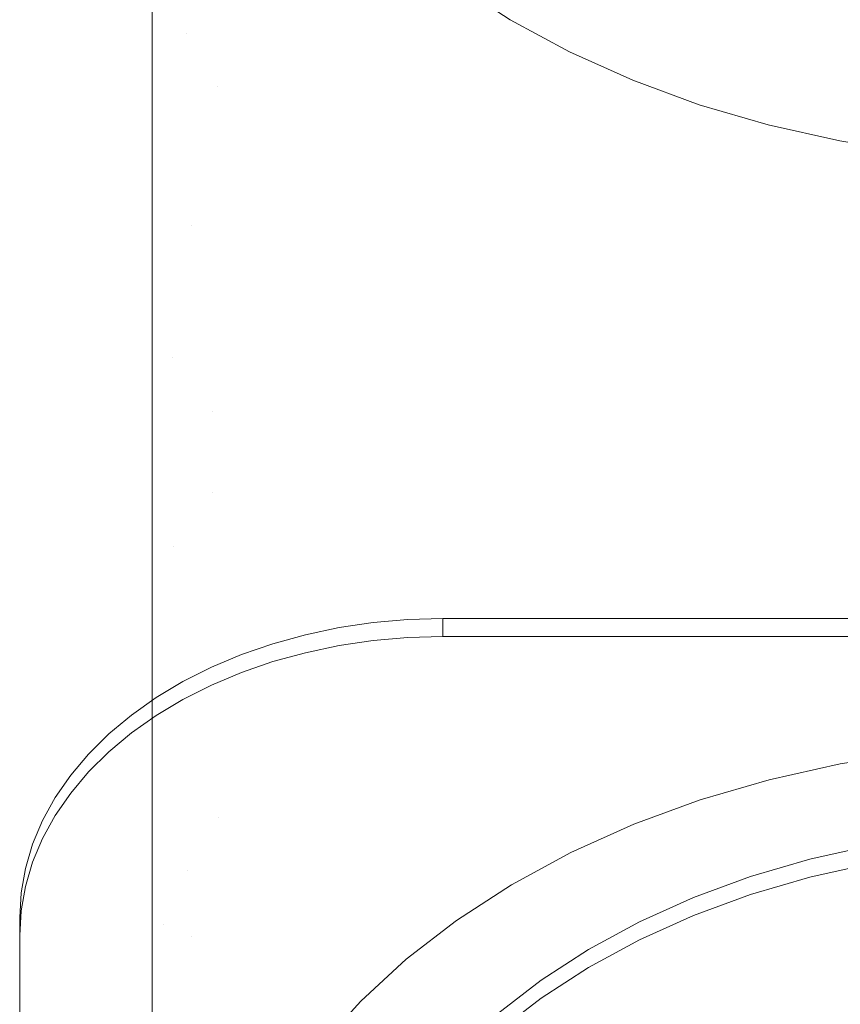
# Model space of a CAD drawing. Header units: millimetres. Extents: x -128 to 128, y -195 to 178.
# Tile 3 of 9: x -123 to -26, y -65 to 51. Entities that reach past the tile are written whole.
import ezdxf

# ---------------------------------------------------------------- set-up
doc = ezdxf.new("R2010")
doc.units = ezdxf.units.MM
doc.header["$LTSCALE"] = 12.7
doc.layers.add('Lighting-LED', color=7, linetype='Continuous', lineweight=5)

# ---------------------------------------------------------------- blocks, each defined once
blk = doc.blocks.new('Group-2-1')
at = {"layer": 'Lighting-LED', "color": 7, "linetype": 'Continuous', "lineweight": 5, "transparency": 33554687}
for points, invisible_edges in [([(0, 105.86, -144.32), (-65.16, 50.94, -89.41), (-58.15, 47.14, -85.6)], 9), ([(0, 105.86, -144.32), (-58.15, 47.14, -85.6), (-50.69, 43.78, -82.24)], 9), ([(0, 105.86, -144.32), (-50.69, 43.78, -82.24), (-42.84, 40.89, -79.35)], 9), ([(0, 105.86, -144.32), (-42.84, 40.89, -79.35), (-34.67, 38.5, -76.96)], 9), ([(0, 105.86, -144.32), (-34.67, 38.5, -76.96), (-26.24, 36.62, -75.08)], 9), ([(0, 105.86, -144.32), (-26.24, 36.62, -75.08), (-17.6, 35.26, -73.73)], 9), ([(-107.47, -45.75, -223.62), (-107.47, 93.22, -183.76), (-107.47, 93.25, -185.2)], 9), ([(-107.47, 93.25, -185.2), (-107.47, 93.05, -189.16), (-107.47, 92.81, -191.13), (-107.47, -45.75, -223.62)], 12), ([(-107.47, 93.2, -182.31), (-107.47, 93.22, -183.76), (-107.47, -45.75, -223.62)], 10), ([(-107.47, 92.98, -179.7), (-107.47, 93.2, -182.31), (-107.47, -45.75, -223.62)], 10), ([(-107.47, 92.63, -177.28), (-107.47, 92.98, -179.7), (-107.47, -45.75, -223.62)], 10), ([(-107.47, -45.75, -223.62), (-107.47, 92.81, -191.13), (-107.47, 92.52, -193.48), (-107.47, 91.28, -199.63)], 9), ([(-107.47, 91.51, -172.96), (-107.47, 92.13, -175.04), (-107.47, 92.63, -177.28), (-107.47, -45.75, -223.62)], 12), ([(-107.47, -45.75, -223.62), (-107.47, 91.24, -172.24), (-107.47, 91.51, -172.96)], 9), ([(-107.47, -45.75, -223.62), (-107.47, 91.28, -199.63), (-107.47, 91.16, -200.22), (-107.47, 89.27, -206.84)], 9), ([(-107.47, 90.87, -171.27), (-107.47, 91.24, -172.24), (-107.47, -45.75, -223.62)], 10), ([(-107.47, 90.11, -169.63), (-107.47, 90.87, -171.27), (-107.47, -45.75, -223.62)], 10), ([(-107.47, 89.26, -168.11), (-107.47, 90.11, -169.63), (-107.47, -45.75, -223.62)], 10), ([(-107.47, 89.27, -206.84), (-107.47, 86.69, -214.04), (-107.47, -45.75, -223.62)], 10), ([(-107.47, -45.75, -223.62), (-107.47, 87.3, -165.37), (-107.47, 88.33, -166.69), (-107.47, 89.26, -168.11)], 9), ([(-107.47, -45.75, -223.62), (-107.47, 86.1, -164.08), (-107.47, 86.97, -164.99), (-107.47, 87.3, -165.37)], 9), ([(-95.26, 81.34, -119.8), (-97.92, 87.3, -125.77), (-106.34, 55.78, -154.1), (-103.46, 49.3, -147.62)], 14), ([(-107.47, 86.69, -214.04), (-107.47, 83.34, -221.84), (-107.47, -45.75, -223.62)], 10), ([(-107.47, 84.47, -162.6), (-107.47, 85.77, -163.74), (-107.47, 86.1, -164.08), (-107.47, -45.75, -223.62)], 12), ([(-107.47, -45.75, -223.62), (-107.47, 83.08, -161.57), (-107.47, 84.47, -162.6)], 9), ([(-76.37, 79.52, -299.38), (-68.15, 83.98, -303.84), (-68.13, 53.4, -334.37), (-76.35, 48.94, -329.91)], 15), ([(-107.47, 83.34, -221.84), (-107.47, 83.03, -222.47), (-107.47, -45.75, -223.62)], 10), ([(-107.47, -45.75, -223.62), (-107.47, 81.59, -160.63), (-107.47, 83.08, -161.57)], 9), ([(-107.47, -45.75, -223.62), (-107.47, 83.03, -222.47), (-107.47, 78.91, -230.68), (-107.47, 76.28, -235.16)], 9), ([(-107.47, 81.14, -160.38), (-107.47, 81.59, -160.63), (-107.47, -45.75, -223.62)], 10), ([(-107.47, -45.75, -223.62), (-107.47, 77.94, -158.94), (-107.47, 79.44, -159.54), (-107.47, 81.14, -160.38)], 9), ([(-91.88, 75.56, -114.03), (-95.26, 81.34, -119.8), (-103.46, 49.3, -147.62), (-99.78, 43.03, -141.35)], 14), ([(-84.01, 74.57, -294.42), (-76.37, 79.52, -299.38), (-76.35, 48.94, -329.91), (-83.99, 43.99, -324.96)], 15), ([(-107.47, 77.54, -158.78), (-107.47, 77.94, -158.94), (-107.47, -45.75, -223.62)], 10), ([(-107.47, 72.65, -157.51), (-107.47, 75.26, -158.08), (-107.47, 77.54, -158.78), (-107.47, -45.75, -223.62)], 12), ([(-107.47, -45.75, -223.62), (-107.47, 76.28, -235.16), (-107.47, 71.57, -243.19), (-107.47, 63.04, -255.66)], 9), ([(-87.8, 70.02, -108.48), (-91.88, 75.56, -114.03), (-99.78, 43.03, -141.35), (-95.35, 37, -135.33)], 14), ([(-91.02, 69.16, -289.02), (-84.01, 74.57, -294.42), (-83.99, 43.99, -324.96), (-90.99, 38.59, -319.56)], 15), ([(-107.47, -45.75, -223.62), (-107.47, 69.72, -157.12), (-107.47, 72.65, -157.51)], 9), ([(-83.04, 64.74, -103.2), (-87.8, 70.02, -108.48), (-95.35, 37, -135.33), (-90.18, 31.28, -129.6)], 14), ([(-107.47, -45.75, -223.62), (-107.47, 66.44, -156.94), (-107.47, 69.72, -157.12)], 9), ([(-97.33, 63.35, -283.21), (-91.02, 69.16, -289.02), (-90.99, 38.59, -319.56), (-97.29, 32.78, -313.75)], 15), ([(-107.47, 61.96, -157.06), (-107.47, 66.3, -156.93), (-107.47, 66.44, -156.94), (-107.47, -45.75, -223.62)], 12), ([(-30.74, 65.73, -346.7), (-20.62, 67.31, -348.29), (-20.11, 34.76, -376.7), (-29.97, 33.21, -375.15)], 15), ([(-40.62, 63.53, -344.5), (-30.74, 65.73, -346.7), (-29.97, 33.21, -375.15), (-39.6, 31.06, -373)], 15), ([(-77.66, 59.78, -98.24), (-83.04, 64.74, -103.2), (-90.18, 31.28, -129.6), (-84.34, 25.89, -124.21)], 14), ([(-107.47, 63.04, -255.66), (-107.47, 54.65, -266.4), (-107.47, -45.75, -223.62)], 10), ([(-102.9, 57.17, -277.02), (-97.33, 63.35, -283.21), (-97.29, 32.78, -313.75), (-102.86, 26.6, -307.57)], 15), ([(-50.2, 60.72, -341.69), (-40.62, 63.53, -344.5), (-39.6, 31.06, -373), (-48.94, 28.33, -370.27)], 15), ([(-107.47, -45.75, -223.62), (-107.47, 59.03, -157.35), (-107.47, 61.96, -157.06)], 9), ([(-59.39, 57.34, -338.31), (-50.2, 60.72, -341.69), (-48.94, 28.33, -370.27), (-57.9, 25.03, -366.97)], 15), ([(-71.68, 55.17, -93.63), (-77.66, 59.78, -98.24), (-84.34, 25.89, -124.21), (-77.85, 20.88, -119.2)], 14), ([(-107.47, 58.39, -157.42), (-107.47, 59.03, -157.35), (-107.47, -45.75, -223.62)], 10), ([(-107.47, -45.75, -223.62), (-107.47, 50.49, -158.96), (-107.47, 52.51, -158.44), (-107.47, 58.39, -157.42)], 9), ([(-102.9, 57.17, -277.02), (-107.47, 50.93, -270.79), (-107.47, 53.48, -267.89)], 9), ([(-102.9, 57.17, -277.02), (-102.86, 26.6, -307.57), (-107.47, 31.41, -291.43)], 11), ([(-107.47, 31.41, -291.43), (-107.47, 42.94, -279.84), (-102.9, 57.17, -277.02)], 10), ([(-107.47, 42.94, -279.84), (-107.47, 50.93, -270.79), (-102.9, 57.17, -277.02)], 10), ([(-68.13, 53.4, -334.37), (-59.39, 57.34, -338.31), (-57.9, 25.03, -366.97), (-66.42, 21.19, -363.13)], 15), ([(-103.46, 49.3, -147.62), (-106.34, 55.78, -154.1), (-107.47, 50.49, -158.96)], 11), ([(-107.47, 52.51, -158.44), (-107.47, 50.49, -158.96), (-106.34, 55.78, -154.1)], 10), ([(-65.16, 50.94, -89.41), (-71.68, 55.17, -93.63), (-77.85, 20.88, -119.2), (-70.77, 16.29, -114.61)], 14), ([(-107.47, -45.75, -223.62), (-107.47, 54.65, -266.4), (-107.47, 53.48, -267.89)], 9), ([(-107.47, 53.48, -267.89), (-107.47, 50.93, -270.79), (-107.47, -51.07, -229.9), (-107.47, -45.75, -223.62)], 10), ([(-76.35, 48.94, -329.91), (-68.13, 53.4, -334.37), (-66.42, 21.19, -363.13), (-74.43, 16.84, -358.78)], 15), ([(-107.47, 50.93, -270.79), (-107.47, -90.64, -300.09), (-107.47, -90.13, -297.86), (-107.47, -88.08, -291.11)], 9), ([(-107.47, 50.93, -270.79), (-107.47, -74.59, -262.48), (-107.47, -66.06, -249.18), (-107.47, -56.42, -236.22)], 9), ([(-107.47, 50.93, -270.79), (-107.47, -82.39, -277.25), (-107.47, -81.79, -275.89), (-107.47, -77.4, -267.39)], 9), ([(-107.47, -88.08, -291.11), (-107.47, -85.32, -283.8), (-107.47, 50.93, -270.79)], 10), ([(-107.47, 50.93, -270.79), (-107.47, -92.39, -310.09), (-107.47, -91.94, -306.36)], 9), ([(-107.47, 50.93, -270.79), (-107.47, -92.62, -316), (-107.47, -92.64, -314.07), (-107.47, -92.43, -310.38)], 9), ([(-107.47, 50.93, -270.79), (-107.47, -91.94, -322.94), (-107.47, -92.33, -320.58)], 9), ([(-107.47, 50.93, -270.79), (-107.47, -90.64, -327.53), (-107.47, -90.8, -327.14), (-107.47, -91.43, -325.12)], 9), ([(-107.47, 50.93, -270.79), (-107.47, -53.71, -233.02), (-107.47, -51.07, -229.9)], 9), ([(-107.47, 50.93, -270.79), (-107.47, -76.36, -265.58), (-107.47, -74.59, -262.48)], 9), ([(-107.47, -85.32, -283.8), (-107.47, -82.39, -277.25), (-107.47, 50.93, -270.79)], 10), ([(-107.47, -92.43, -310.38), (-107.47, -92.39, -310.09), (-107.47, 50.93, -270.79)], 10), ([(-107.47, -91.43, -325.12), (-107.47, -91.94, -322.94), (-107.47, 50.93, -270.79)], 10), ([(-107.47, -77.4, -267.39), (-107.47, -76.36, -265.58), (-107.47, 50.93, -270.79)], 10), ([(-107.47, -92.33, -320.58), (-107.47, -92.6, -317.48), (-107.47, -92.62, -316), (-107.47, 50.93, -270.79)], 12), ([(-107.47, -91.94, -306.36), (-107.47, -91.54, -304.06), (-107.47, -90.64, -300.09), (-107.47, 50.93, -270.79)], 12), ([(-107.47, -56.42, -236.22), (-107.47, -53.71, -233.02), (-107.47, 50.93, -270.79)], 10), ([(-107.47, -90.64, -327.53), (-107.47, 50.93, -270.79), (-107.47, 42.94, -279.84), (-107.47, 31.41, -291.43)], 9), ([(-107.47, 50.49, -158.96), (-107.47, 45.41, -160.27), (-103.46, 49.3, -147.62)], 10), ([(-107.47, 36.25, -163.44), (-107.47, 45.41, -160.27), (-107.47, 50.49, -158.96), (-107.47, -45.75, -223.62)], 12), ([(-58.15, 47.14, -85.6), (-65.16, 50.94, -89.41), (-70.77, 16.29, -114.61), (-63.15, 12.16, -110.48)], 14), ([(-103.46, 49.3, -147.62), (-107.47, 45.41, -160.27), (-107.47, 36.25, -163.44)], 9), ([(-107.47, 36.25, -163.44), (-107.47, 31.03, -165.62), (-103.46, 49.3, -147.62)], 10), ([(-99.78, 43.03, -141.35), (-103.46, 49.3, -147.62), (-107.47, 27.49, -167.36)], 11), ([(-107.47, 31.03, -165.62), (-107.47, 27.49, -167.36), (-103.46, 49.3, -147.62)], 10), ([(-83.99, 43.99, -324.96), (-76.35, 48.94, -329.91), (-74.43, 16.84, -358.78), (-81.88, 12.02, -353.96)], 15), ([(-50.69, 43.78, -82.24), (-58.15, 47.14, -85.6), (-63.15, 12.16, -110.48), (-55.05, 8.51, -106.83)], 14), ([(-90.99, 38.59, -319.56), (-83.99, 43.99, -324.96), (-81.88, 12.02, -353.96), (-88.71, 6.75, -348.69)], 15), ([(-42.84, 40.89, -79.35), (-50.69, 43.78, -82.24), (-55.05, 8.51, -106.83), (-46.53, 5.37, -103.7)], 14), ([(-107.47, 27.49, -167.36), (-105.06, 11.01, -169.89), (-99.78, 43.03, -141.35)], 11), ([(-95.35, 37, -135.33), (-99.78, 43.03, -141.35), (-105.06, 11.01, -169.89), (-100.39, 4.67, -163.55)], 15), ([(-34.67, 38.5, -76.96), (-42.84, 40.89, -79.35), (-46.53, 5.37, -103.7), (-37.65, 2.77, -101.1)], 14), ([(-97.29, 32.78, -313.75), (-90.99, 38.59, -319.56), (-88.71, 6.75, -348.69), (-94.86, 1.08, -343.02)], 15), ([(-26.24, 36.62, -75.08), (-34.67, 38.5, -76.96), (-37.65, 2.77, -101.1), (-28.49, 0.73, -99.05)], 14), ([(-107.47, -45.75, -223.62), (-107.47, 27.49, -167.36), (-107.47, 31.03, -165.62), (-107.47, 36.25, -163.44)], 9), ([(-90.18, 31.28, -129.6), (-95.35, 37, -135.33), (-100.39, 4.67, -163.55), (-94.95, -1.36, -157.52)], 15), ([(-17.6, 35.26, -73.73), (-26.24, 36.62, -75.08), (-28.49, 0.73, -99.05), (-19.12, -0.74, -97.58)], 14), ([(-29.97, 33.21, -375.15), (-20.11, 34.76, -376.7), (-19.08, 0.38, -402.86), (-28.44, -1.09, -401.39)], 15), ([(-102.86, 26.6, -307.57), (-97.29, 32.78, -313.75), (-94.86, 1.08, -343.02), (-100.28, -4.94, -337)], 15), ([(-39.6, 31.06, -373), (-29.97, 33.21, -375.15), (-28.44, -1.09, -401.39), (-37.59, -3.13, -399.35)], 15), ([(-102.86, 26.6, -307.57), (-107.47, 27.61, -294.97), (-107.47, 31.41, -291.43)], 9), ([(-107.47, 31.41, -291.43), (-107.47, 27.61, -294.97), (-107.47, 20.26, -301.23), (-107.47, -90.64, -327.53)], 12), ([(-84.34, 25.89, -124.21), (-90.18, 31.28, -129.6), (-94.95, -1.36, -157.52), (-88.8, -7.04, -151.84)], 15), ([(-48.94, 28.33, -370.27), (-39.6, 31.06, -373), (-37.59, -3.13, -399.35), (-46.44, -5.72, -396.76)], 15), ([(-57.9, 25.03, -366.97), (-48.94, 28.33, -370.27), (-46.44, -5.72, -396.76), (-54.95, -8.85, -393.63)], 15), ([(-102.86, 26.6, -307.57), (-107.47, 20.26, -301.23), (-107.47, 27.61, -294.97)], 9), ([(-107.47, 27.49, -167.36), (-107.47, 19.23, -171.41), (-105.06, 11.01, -169.89)], 10), ([(-107.47, -45.75, -223.62), (-107.47, 15.03, -173.91), (-107.47, 19.23, -171.41), (-107.47, 27.49, -167.36)], 9), ([(-107.47, 17.29, -303.76), (-102.86, 26.6, -307.57), (-100.28, -4.94, -337)], 11), ([(-107.47, 17.29, -303.76), (-107.47, 20.26, -301.23), (-102.86, 26.6, -307.57)], 10), ([(-77.85, 20.88, -119.2), (-84.34, 25.89, -124.21), (-88.8, -7.04, -151.84), (-81.97, -12.31, -146.57)], 15), ([(-66.42, 21.19, -363.13), (-57.9, 25.03, -366.97), (-54.95, -8.85, -393.63), (-63.03, -12.5, -389.99)], 15), ([(-74.43, 16.84, -358.78), (-66.42, 21.19, -363.13), (-63.03, -12.5, -389.99), (-70.64, -16.62, -385.86)], 15), ([(-107.47, -90.64, -327.53), (-107.47, 20.26, -301.23), (-107.47, 17.29, -303.76)], 9), ([(-70.77, 16.29, -114.61), (-77.85, 20.88, -119.2), (-81.97, -12.31, -146.57), (-74.51, -17.14, -141.74)], 15), ([(-107.47, 19.23, -171.41), (-107.47, 15.03, -173.91), (-105.06, 11.01, -169.89)], 10), ([(-107.47, 13.87, -306.67), (-107.47, 17.29, -303.76), (-104.95, -11.28, -330.66)], 10), ([(-100.28, -4.94, -337), (-104.95, -11.28, -330.66), (-107.47, 17.29, -303.76)], 11), ([(-107.47, -90.64, -327.53), (-107.47, 17.29, -303.76), (-107.47, 13.87, -306.67)], 9), ([(-81.88, 12.02, -353.96), (-74.43, 16.84, -358.78), (-70.64, -16.62, -385.86), (-77.71, -21.2, -381.28)], 15), ([(-63.15, 12.16, -110.48), (-70.77, 16.29, -114.61), (-74.51, -17.14, -141.74), (-66.49, -21.49, -137.39)], 15), ([(-105.06, 11.01, -169.89), (-107.47, 15.03, -173.91), (-107.47, 5.19, -179.77)], 9), ([(-107.47, -8.83, -189.64), (-107.47, 5.19, -179.77), (-107.47, 15.03, -173.91), (-107.47, -45.75, -223.62)], 12), ([(-104.95, -11.28, -330.66), (-107.47, -0.22, -317.08), (-107.47, 13.87, -306.67)], 9), ([(-107.47, -90.64, -327.53), (-107.47, 13.87, -306.67), (-107.47, -0.22, -317.08)], 9), ([(-88.71, 6.75, -348.69), (-81.88, 12.02, -353.96), (-77.71, -21.2, -381.28), (-84.19, -26.2, -376.28)], 15), ([(-55.05, 8.51, -106.83), (-63.15, 12.16, -110.48), (-66.49, -21.49, -137.39), (-57.96, -25.33, -133.55)], 15), ([(-105.06, 11.01, -169.89), (-107.47, 5.19, -179.77), (-107.47, -8.83, -189.64)], 9), ([(-107.47, -8.83, -189.64), (-107.47, -16.72, -196.03), (-105.06, 11.01, -169.89)], 10), ([(-100.39, 4.67, -163.55), (-105.06, 11.01, -169.89), (-107.47, -16.72, -196.03)], 11), ([(-46.53, 5.37, -103.7), (-55.05, 8.51, -106.83), (-57.96, -25.33, -133.55), (-48.99, -28.64, -130.24)], 15), ([(-94.86, 1.08, -343.02), (-88.71, 6.75, -348.69), (-84.19, -26.2, -376.28), (-90.02, -31.58, -370.9)], 15), ([(-107.47, -16.72, -196.03), (-102.9, -26.85, -193.01), (-100.39, 4.67, -163.55)], 11), ([(-94.95, -1.36, -157.52), (-100.39, 4.67, -163.55), (-102.9, -26.85, -193.01), (-97.33, -33.03, -186.83)], 15), ([(-37.65, 2.77, -101.1), (-46.53, 5.37, -103.7), (-48.99, -28.64, -130.24), (-39.65, -31.37, -127.51)], 15), ([(-28.49, 0.73, -99.05), (-37.65, 2.77, -101.1), (-39.65, -31.37, -127.51), (-30, -33.52, -125.36)], 15), ([(-100.28, -4.94, -337), (-94.86, 1.08, -343.02), (-90.02, -31.58, -370.9), (-95.17, -37.3, -365.19)], 15), ([(-19.12, -0.74, -97.58), (-28.49, 0.73, -99.05), (-30, -33.52, -125.36), (-20.13, -35.07, -123.81)], 15), ([(-28.44, -1.09, -401.39), (-19.08, 0.38, -402.86), (-17.56, -35.67, -426.65), (-26.17, -37.02, -425.3)], 11), ([(-104.95, -11.28, -330.66), (-107.47, -14.48, -326.04), (-107.47, -0.22, -317.08)], 9), ([(-107.47, -0.22, -317.08), (-107.47, -14.48, -326.04), (-107.47, -15.41, -326.53), (-107.47, -90.64, -327.53)], 12), ([(-37.59, -3.13, -399.35), (-28.44, -1.09, -401.39), (-26.17, -37.02, -425.3), (-34.58, -38.89, -423.43)], 11), ([(-88.8, -7.04, -151.84), (-94.95, -1.36, -157.52), (-97.33, -33.03, -186.83), (-91.02, -38.84, -181.01)], 15), ([(-46.44, -5.72, -396.76), (-37.59, -3.13, -399.35), (-34.58, -38.89, -423.43), (-42.73, -41.28, -421.04)], 11), ([(-104.95, -11.28, -330.66), (-100.28, -4.94, -337), (-95.17, -37.3, -365.19), (-99.6, -43.31, -359.17)], 15), ([(-54.95, -8.85, -393.63), (-46.44, -5.72, -396.76), (-42.73, -41.28, -421.04), (-50.55, -44.16, -418.16)], 11), ([(-81.97, -12.31, -146.57), (-88.8, -7.04, -151.84), (-91.02, -38.84, -181.01), (-84.01, -44.25, -175.61)], 15), ([(-107.47, -45.75, -223.62), (-107.47, -16.72, -196.03), (-107.47, -8.83, -189.64)], 9), ([(-63.03, -12.5, -389.99), (-54.95, -8.85, -393.63), (-50.55, -44.16, -418.16), (-57.99, -47.51, -414.81)], 11), ([(-104.95, -11.28, -330.66), (-99.6, -43.31, -359.17), (-107.47, -26.9, -332.53)], 11), ([(-104.95, -11.28, -330.66), (-107.47, -15.41, -326.53), (-107.47, -14.48, -326.04)], 9), ([(-107.47, -26.9, -332.53), (-107.47, -15.41, -326.53), (-104.95, -11.28, -330.66)], 10), ([(-74.51, -17.14, -141.74), (-81.97, -12.31, -146.57), (-84.01, -44.25, -175.61), (-76.37, -49.2, -170.66)], 15), ([(-70.64, -16.62, -385.86), (-63.03, -12.5, -389.99), (-57.99, -47.51, -414.81), (-64.99, -51.31, -411.01)], 11), ([(-107.47, -15.41, -326.53), (-107.47, -26.9, -332.53), (-107.47, -27.14, -332.64), (-107.47, -90.64, -327.53)], 12), ([(-107.47, -16.72, -196.03), (-107.47, -20.65, -199.21), (-102.9, -26.85, -193.01)], 10), ([(-107.47, -20.65, -199.21), (-107.47, -16.72, -196.03), (-107.47, -45.75, -223.62)], 10), ([(-77.71, -21.2, -381.28), (-70.64, -16.62, -385.86), (-64.99, -51.31, -411.01), (-71.49, -55.52, -406.8)], 11), ([(-66.49, -21.49, -137.39), (-74.51, -17.14, -141.74), (-76.37, -49.2, -170.66), (-68.15, -53.66, -166.2)], 15), ([(-102.9, -26.85, -193.01), (-107.47, -20.65, -199.21), (-107.47, -21.43, -199.84)], 9), ([(-107.47, -45.75, -223.62), (-107.47, -34.08, -211.47), (-107.47, -21.43, -199.84), (-107.47, -20.65, -199.21)], 8), ([(-85.38, -20.92, -441.42), (-85.38, -23.04, -443.54), (-89.34, -23.88, -442.71), (-89.34, -21.75, -440.59)], 5), ([(-55.92, -58.97, -403.37), (-49.9, -55.7, -406.64), (-85.38, -20.92, -441.42), (-89.34, -21.75, -440.59)], 10), ([(-81.34, -20.32, -442.02), (-81.34, -22.44, -444.14), (-85.38, -23.04, -443.54), (-85.38, -20.92, -441.42)], 5), ([(-81.34, -20.32, -442.02), (-85.38, -20.92, -441.42), (-49.9, -55.7, -406.64)], 10), ([(-77.24, -19.96, -442.38), (-77.24, -22.08, -444.51), (-81.34, -22.44, -444.14), (-81.34, -20.32, -442.02)], 5), ([(-77.24, -19.96, -442.38), (-81.34, -20.32, -442.02), (-49.9, -55.7, -406.64)], 10), ([(-73.11, -19.84, -442.5), (-73.11, -21.96, -444.63), (-77.24, -22.08, -444.51), (-77.24, -19.96, -442.38)], 4), ([(-49.9, -55.7, -406.64), (-43.5, -52.82, -409.52), (-73.11, -19.84, -442.5), (-77.24, -19.96, -442.38)], 10), ([(73.07, -19.84, -442.5), (-73.11, -19.84, -442.5), (-7.58, -44.81, -417.53), (0, -44.58, -417.77)], 10), ([(-73.11, -19.84, -442.5), (-29.76, -48.29, -414.06), (-22.52, -46.67, -415.67)], 9), ([(-73.11, -19.84, -442.5), (-43.5, -52.82, -409.52), (-36.77, -50.34, -412)], 9), ([(-73.11, -19.84, -442.5), (-15.11, -45.51, -416.83), (-7.58, -44.81, -417.53)], 9), ([(-36.77, -50.34, -412), (-29.76, -48.29, -414.06), (-73.11, -19.84, -442.5)], 10), ([(-22.52, -46.67, -415.67), (-15.11, -45.51, -416.83), (-73.11, -19.84, -442.5)], 10), ([(-102.9, -26.85, -193.01), (-107.47, -21.43, -199.84), (-107.47, -34.08, -211.47)], 9), ([(-89.34, -21.75, -440.59), (-89.34, -23.88, -442.71), (-93.19, -24.94, -441.65), (-93.19, -22.82, -439.53)], 5), ([(-89.34, -21.75, -440.59), (-93.19, -22.82, -439.53), (-55.92, -58.97, -403.37)], 10), ([(-84.19, -26.2, -376.28), (-77.71, -21.2, -381.28), (-71.49, -55.52, -406.8), (-77.45, -60.12, -402.2)], 11), ([(-49.9, -57.82, -408.76), (-81.34, -22.44, -444.14), (-77.24, -22.08, -444.51)], 9), ([(-77.24, -22.08, -444.51), (-73.11, -21.96, -444.63), (-43.5, -54.94, -411.65), (-49.9, -57.82, -408.76)], 10), ([(-73.11, -21.96, -444.63), (-15.11, -47.63, -418.95), (-22.52, -48.79, -417.79)], 9), ([(-73.11, -21.96, -444.63), (73.07, -21.96, -444.63), (0, -46.7, -419.89), (-7.58, -46.93, -419.65)], 10), ([(-73.11, -21.96, -444.63), (-29.76, -50.41, -416.18), (-36.77, -52.46, -414.12)], 9), ([(-7.58, -46.93, -419.65), (-15.11, -47.63, -418.95), (-73.11, -21.96, -444.63)], 10), ([(-22.52, -48.79, -417.79), (-29.76, -50.41, -416.18), (-73.11, -21.96, -444.63)], 10), ([(-36.77, -52.46, -414.12), (-43.5, -54.94, -411.65), (-73.11, -21.96, -444.63)], 10), ([(-57.96, -25.33, -133.55), (-66.49, -21.49, -137.39), (-68.15, -53.66, -166.2), (-59.41, -57.6, -162.26)], 15), ([(-93.19, -22.82, -439.53), (-93.19, -24.94, -441.65), (-96.91, -26.22, -440.36), (-96.91, -24.1, -438.24)], 5), ([(-93.19, -22.82, -439.53), (-96.91, -24.1, -438.24), (-55.92, -58.97, -403.37)], 10), ([(-89.34, -23.88, -442.71), (-85.38, -23.04, -443.54), (-49.9, -57.82, -408.76), (-55.92, -61.09, -405.5)], 10), ([(-49.9, -57.82, -408.76), (-85.38, -23.04, -443.54), (-81.34, -22.44, -444.14)], 9), ([(-96.91, -24.1, -438.24), (-96.91, -26.22, -440.36), (-100.46, -27.72, -438.87), (-100.46, -25.6, -436.75)], 5), ([(-61.52, -62.6, -399.75), (-55.92, -58.97, -403.37), (-96.91, -24.1, -438.24), (-100.46, -25.6, -436.75)], 10), ([(-55.92, -61.09, -405.5), (-93.19, -24.94, -441.65), (-89.34, -23.88, -442.71)], 9), ([(-100.46, -25.6, -436.75), (-103.82, -27.29, -435.05), (-106.97, -29.18, -433.16), (-61.52, -62.6, -399.75)], 12), ([(-100.46, -25.6, -436.75), (-100.46, -27.72, -438.87), (-103.82, -29.42, -437.17), (-103.82, -27.29, -435.05)], 5), ([(-55.92, -61.09, -405.5), (-96.91, -26.22, -440.36), (-93.19, -24.94, -441.65)], 9), ([(-48.99, -28.64, -130.24), (-57.96, -25.33, -133.55), (-59.41, -57.6, -162.26), (-50.21, -60.98, -158.88)], 15), ([(-100.46, -27.72, -438.87), (-96.91, -26.22, -440.36), (-55.92, -61.09, -405.5), (-61.52, -64.72, -401.87)], 10), ([(-90.02, -31.58, -370.9), (-84.19, -26.2, -376.28), (-77.45, -60.12, -402.2), (-82.82, -65.06, -397.25)], 11), ([(-102.86, -57.39, -223.58), (-102.9, -26.85, -193.01), (-107.47, -34.08, -211.47)], 11), ([(-107.47, -27.14, -332.64), (-107.47, -26.9, -332.53), (-99.6, -43.31, -359.17)], 10), ([(-99.6, -43.31, -359.17), (-103.27, -49.57, -352.91), (-107.47, -27.14, -332.64)], 11), ([(-107.47, -32.35, -334.97), (-107.47, -27.14, -332.64), (-103.27, -49.57, -352.91)], 10), ([(-107.47, -90.64, -327.53), (-107.47, -27.14, -332.64), (-107.47, -32.35, -334.97)], 9), ([(-103.82, -27.29, -435.05), (-103.82, -29.42, -437.17), (-106.97, -31.3, -435.28), (-106.97, -29.18, -433.16)], 5), ([(-61.52, -64.72, -401.87), (-103.82, -29.42, -437.17), (-100.46, -27.72, -438.87)], 9), ([(-97.33, -33.03, -186.83), (-102.9, -26.85, -193.01), (-102.86, -57.39, -223.58), (-97.29, -63.57, -217.4)], 15), ([(-39.65, -31.37, -127.51), (-48.99, -28.64, -130.24), (-50.21, -60.98, -158.88), (-40.64, -63.79, -156.07)], 15), ([(-106.97, -29.18, -433.16), (-106.97, -31.3, -435.28), (-109.89, -33.37, -433.22), (-109.89, -31.25, -431.1)], 5), ([(-61.52, -62.6, -399.75), (-106.97, -29.18, -433.16), (-109.89, -31.25, -431.1)], 9), ([(-61.52, -64.72, -401.87), (-106.97, -31.3, -435.28), (-103.82, -29.42, -437.17)], 9), ([(-109.89, -31.25, -431.1), (-112.57, -33.48, -428.87), (-114.97, -35.86, -426.49), (-61.52, -62.6, -399.75)], 12), ([(-109.89, -31.25, -431.1), (-109.89, -33.37, -433.22), (-112.57, -35.6, -430.99), (-112.57, -33.48, -428.87)], 5), ([(-109.89, -33.37, -433.22), (-106.97, -31.3, -435.28), (-61.52, -64.72, -401.87)], 10), ([(-30, -33.52, -125.36), (-39.65, -31.37, -127.51), (-40.64, -63.79, -156.07), (-30.75, -65.99, -153.87)], 15), ([(-103.27, -49.57, -352.91), (-107.47, -42.13, -338.66), (-107.47, -32.35, -334.97)], 9), ([(-107.47, -90.64, -327.53), (-107.47, -32.35, -334.97), (-107.47, -42.13, -338.66), (-107.47, -49.74, -340.83)], 9), ([(-95.17, -37.3, -365.19), (-90.02, -31.58, -370.9), (-82.82, -65.06, -397.25), (-87.56, -70.32, -391.99)], 11), ([(-114.97, -37.98, -428.61), (-112.57, -35.6, -430.99), (-109.89, -33.37, -433.22), (-61.52, -64.72, -401.87)], 12), ([(-112.57, -33.48, -428.87), (-112.57, -35.6, -430.99), (-114.97, -37.98, -428.61), (-114.97, -35.86, -426.49)], 5), ([(-91.02, -38.84, -181.01), (-97.33, -33.03, -186.83), (-97.29, -63.57, -217.4), (-90.99, -69.38, -211.59)], 15), ([(-20.13, -35.07, -123.81), (-30, -33.52, -125.36), (-30.75, -65.99, -153.87), (-20.63, -67.58, -152.28)], 15), ([(-107.47, -34.08, -211.47), (-107.47, -45.75, -223.62), (-102.86, -57.39, -223.58)], 10), ([(-114.97, -35.86, -426.49), (-114.97, -37.98, -428.61), (-117.08, -40.49, -426.1), (-117.08, -38.37, -423.98)], 5), ([(-114.97, -35.86, -426.49), (-117.08, -38.37, -423.98), (-66.65, -66.55, -395.79), (-61.52, -62.6, -399.75)], 10), ([(-42.73, -41.28, -421.04), (-34.58, -38.89, -423.43), (-26.17, -37.02, -425.3), (0, -106.07, -356.25)], 12), ([(-117.08, -38.37, -423.98), (-117.08, -40.49, -426.1), (-118.9, -43.11, -423.47), (-118.9, -40.99, -421.35)], 5), ([(-66.65, -66.55, -395.79), (-117.08, -38.37, -423.98), (-118.9, -40.99, -421.35)], 9), ([(-61.52, -64.72, -401.87), (-66.65, -68.67, -397.91), (-117.08, -40.49, -426.1), (-114.97, -37.98, -428.61)], 10), ([(-99.6, -43.31, -359.17), (-95.17, -37.3, -365.19), (-87.56, -70.32, -391.99), (-91.63, -75.86, -386.46)], 11), ([(-84.01, -44.25, -175.61), (-91.02, -38.84, -181.01), (-90.99, -69.38, -211.59), (-83.99, -74.78, -206.19)], 15), ([(-118.9, -43.11, -423.47), (-117.08, -40.49, -426.1), (-66.65, -68.67, -397.91)], 10), ([(-118.9, -40.99, -421.35), (-118.9, -43.11, -423.47), (-120.4, -45.84, -420.75), (-120.4, -43.71, -418.63)], 5), ([(-66.65, -66.55, -395.79), (-118.9, -40.99, -421.35), (-120.4, -43.71, -418.63)], 9), ([(-57.99, -47.51, -414.81), (-50.55, -44.16, -418.16), (-42.73, -41.28, -421.04), (0, -106.07, -356.25)], 12), ([(-107.47, -49.74, -340.83), (-107.47, -42.13, -338.66), (-103.27, -49.57, -352.91)], 10), ([(-120.4, -43.71, -418.63), (-120.4, -45.84, -420.75), (-121.58, -48.64, -417.95), (-121.58, -46.51, -415.83)], 5), ([(-120.4, -43.71, -418.63), (-121.58, -46.51, -415.83), (-71.27, -70.81, -391.53), (-66.65, -66.55, -395.79)], 10), ([(-120.4, -45.84, -420.75), (-118.9, -43.11, -423.47), (-66.65, -68.67, -397.91)], 10), ([(-103.27, -49.57, -352.91), (-99.6, -43.31, -359.17), (-91.63, -75.86, -386.46), (-95, -81.62, -380.7)], 11), ([(-76.37, -49.2, -170.66), (-84.01, -44.25, -175.61), (-83.99, -74.78, -206.19), (-76.35, -79.73, -201.24)], 15), ([(-71.27, -70.81, -391.53), (-121.58, -46.51, -415.83), (-122.43, -49.37, -412.97), (-122.94, -52.27, -410.07)], 9), ([(-121.58, -46.51, -415.83), (-121.58, -48.64, -417.95), (-122.43, -51.5, -415.09), (-122.43, -49.37, -412.97)], 5), ([(-66.65, -68.67, -397.91), (-71.27, -72.93, -393.65), (-121.58, -48.64, -417.95), (-120.4, -45.84, -420.75)], 10), ([(-107.47, -45.75, -223.62), (-107.47, -51.07, -229.9), (-102.86, -57.39, -223.58)], 10), ([(-71.49, -55.52, -406.8), (-64.99, -51.31, -411.01), (-57.99, -47.51, -414.81), (0, -106.07, -356.25)], 12), ([(-29.76, -48.29, -414.06), (-29.76, -50.41, -416.18), (-22.52, -48.79, -417.79), (-22.52, -46.67, -415.67)], 5), ([(-122.94, -54.4, -412.19), (-122.43, -51.5, -415.09), (-121.58, -48.64, -417.95), (-71.27, -72.93, -393.65)], 12), ([(-36.77, -50.34, -412), (-36.77, -52.46, -414.12), (-29.76, -50.41, -416.18), (-29.76, -48.29, -414.06)], 5), ([(-122.43, -49.37, -412.97), (-122.43, -51.5, -415.09), (-122.94, -54.4, -412.19), (-122.94, -52.27, -410.07)], 5), ([(-103.27, -49.57, -352.91), (-106.15, -56.04, -346.44), (-107.47, -49.98, -340.88)], 11), ([(-107.47, -49.98, -340.88), (-107.47, -49.74, -340.83), (-103.27, -49.57, -352.91)], 10), ([(-107.47, -49.74, -340.83), (-107.47, -49.98, -340.88), (-107.47, -90.64, -327.53)], 10), ([(-107.47, -56.02, -342.09), (-107.47, -49.98, -340.88), (-106.15, -56.04, -346.44)], 10), ([(-107.47, -90.64, -327.53), (-107.47, -49.98, -340.88), (-107.47, -56.02, -342.09), (-107.47, -59.71, -342.56)], 9), ([(-106.15, -56.04, -346.44), (-103.27, -49.57, -352.91), (-95, -81.62, -380.7), (-97.66, -87.57, -374.75)], 11), ([(-68.15, -53.66, -166.2), (-76.37, -49.2, -170.66), (-76.35, -79.73, -201.24), (-68.13, -84.19, -196.78)], 15), ([(-102.86, -57.39, -223.58), (-107.47, -51.07, -229.9), (-107.47, -53.71, -233.02)], 9), ([(-43.5, -52.82, -409.52), (-43.5, -54.94, -411.65), (-36.77, -52.46, -414.12), (-36.77, -50.34, -412)], 5), ([(-122.94, -52.27, -410.07), (-122.94, -54.4, -412.19), (-123.11, -57.32, -409.27), (-123.11, -55.19, -407.15)], 1), ([(-122.94, -52.27, -410.07), (-123.11, -55.19, -407.15), (-75.34, -75.34, -387.01), (-71.27, -70.81, -391.53)], 10), ([(-49.9, -55.7, -406.64), (-49.9, -57.82, -408.76), (-43.5, -54.94, -411.65), (-43.5, -52.82, -409.52)], 5), ([(-71.27, -72.93, -393.65), (-123.11, -57.32, -409.27), (-122.94, -54.4, -412.19)], 9), ([(-100.28, -86.82, -255.12), (-102.86, -57.39, -223.58), (-107.47, -53.71, -233.02)], 11), ([(-104.95, -80.48, -261.46), (-107.47, -53.71, -233.02), (-107.47, -56.42, -236.22)], 9), ([(-107.47, -53.71, -233.02), (-104.95, -80.48, -261.46), (-100.28, -86.82, -255.12)], 11), ([(-59.41, -57.6, -162.26), (-68.15, -53.66, -166.2), (-68.13, -84.19, -196.78), (-59.39, -88.13, -192.84)], 15), ([(-123.11, -55.19, -407.15), (-78.85, -80.1, -382.25), (-75.34, -75.34, -387.01)], 9), ([(-123.11, -55.19, -407.15), (-81.75, -85.06, -377.29), (-78.85, -80.1, -382.25)], 9), ([(-84.04, -90.17, -372.17), (-81.75, -85.06, -377.29), (-123.11, -55.19, -407.15), (-123.11, -88.39, -373.95)], 10), ([(-82.82, -65.06, -397.25), (-77.45, -60.12, -402.2), (-71.49, -55.52, -406.8), (0, -106.07, -356.25)], 12), ([(-55.92, -58.97, -403.37), (-55.92, -61.09, -405.5), (-49.9, -57.82, -408.76), (-49.9, -55.7, -406.64)], 5), ([(-106.15, -56.04, -346.44), (-107.47, -59.71, -342.56), (-107.47, -56.02, -342.09)], 9), ([(-106.15, -56.04, -346.44), (-107.47, -59.91, -342.58), (-107.47, -59.71, -342.56)], 9), ([(-107.47, -59.91, -342.58), (-106.15, -56.04, -346.44), (-97.66, -87.57, -374.75)], 11), ([(-107.47, -56.42, -236.22), (-107.47, -66.06, -249.18), (-104.95, -80.48, -261.46)], 10), ([(-71.27, -72.93, -393.65), (-123.11, -90.51, -376.07), (-123.11, -57.32, -409.27)], 9), ([(-97.29, -63.57, -217.4), (-102.86, -57.39, -223.58), (-100.28, -86.82, -255.12), (-94.86, -92.85, -249.1)], 15), ([(-50.21, -60.98, -158.88), (-59.41, -57.6, -162.26), (-59.39, -88.13, -192.84), (-50.2, -91.51, -189.46)], 15), ([(-61.52, -62.6, -399.75), (-61.52, -64.72, -401.87), (-55.92, -61.09, -405.5), (-55.92, -58.97, -403.37)], 5), ([(-107.47, -59.71, -342.56), (-107.47, -59.91, -342.58), (-107.47, -90.64, -327.53)], 10), ([(-97.66, -87.57, -374.75), (-107.47, -64.34, -342.83), (-107.47, -59.91, -342.58)], 9), ([(-107.47, -59.91, -342.58), (-107.47, -64.34, -342.83), (-107.47, -65.81, -342.79), (-107.47, -90.64, -327.53)], 12), ([(-40.64, -63.79, -156.07), (-50.21, -60.98, -158.88), (-50.2, -91.51, -189.46), (-40.62, -94.32, -186.65)], 15), ([(-66.65, -66.55, -395.79), (-66.65, -68.67, -397.91), (-61.52, -64.72, -401.87), (-61.52, -62.6, -399.75)], 5), ([(-90.99, -69.38, -211.59), (-97.29, -63.57, -217.4), (-94.86, -92.85, -249.1), (-88.71, -98.51, -243.43)], 15), ([(-30.75, -65.99, -153.87), (-40.64, -63.79, -156.07), (-40.62, -94.32, -186.65), (-30.74, -96.52, -184.45)], 15), ([(-107.47, -65.81, -342.79), (-107.47, -64.34, -342.83), (-97.66, -87.57, -374.75)], 10), ([(-91.63, -75.86, -386.46), (-87.56, -70.32, -391.99), (-82.82, -65.06, -397.25), (0, -106.07, -356.25)], 12)]:
    blk.add_3dface(points, dxfattribs=dict(at, invisible_edges=invisible_edges))
for points in [[(73.07, -19.84, -442.5), (73.07, -21.96, -444.63), (-73.11, -21.96, -444.63), (-73.11, -19.84, -442.5)], [(-123.11, -88.39, -373.95), (-123.11, -55.19, -407.15), (-123.11, -57.32, -409.27), (-123.11, -90.51, -376.07)]]:
    blk.add_3dface(points, dxfattribs=at)
at = {"layer": 'Lighting-LED', "color": 0, "flags": 1}
for tag in ['Yoke', 'Weight', '3D_Symbol_Name', 'Weight', 'Wattage', 'Candlepower', 'Body', 'Model_Name', 'Beam_Angle', 'Field_Angle', 'Remarks', 'Beam_Angle_2', 'Field_Angle_2', 'Num_Channels', 'Frame_Size', 'Frame_Size', 'Device_Type', 'FixtureID', 'Base', 'Lens', 'Inst_Type', 'Lamp']:
    blk.add_attdef(tag, (-207.98, -412.4), '', height=0.18, dxfattribs=at)

msp = doc.modelspace()

# ---------------------------------------------------------------- block references
at = {"layer": 'Lighting-LED', "color": 7, "transparency": 33554687}
msp.add_blockref('Group-2-1', (0, 0), dxfattribs=at)

doc.saveas('drawing.dxf')
